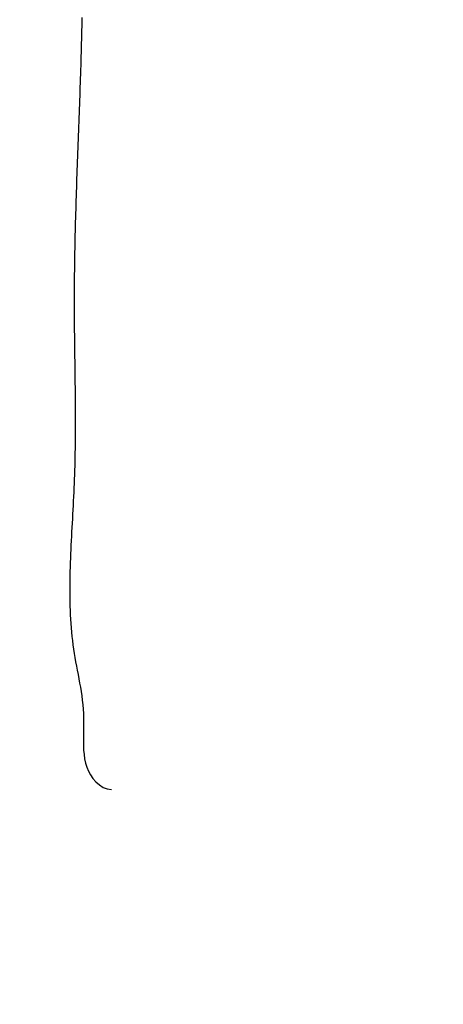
# Model space of a CAD drawing. Header units: millimetres. Extents: x 523431 to 527346, y -48565 to -47721.
# Tile 50 of 217: x 524191.5 to 524192.52, y -47995.99 to -47993.63. Entities that reach past the tile are written whole.
import ezdxf

# ---------------------------------------------------------------- set-up
doc = ezdxf.new("R2010")
doc.units = ezdxf.units.MM

# ---------------------------------------------------------------- blocks, each defined once
blk = doc.blocks.new('A$C0BD840A7')
at = {"color": 5, "start_tangent": (-0.576065, 0.817404), "end_tangent": (1, 0)}
blk.add_spline([(6.7322, 5.9997), (6.9638, 6.7648), (6.8311, 7.132), (8.2398, 7.6625), (5.225, 1.9005), (6.0172, 0.1088), (10.0616, 1.2755)], degree=3, dxfattribs=at)

msp = doc.modelspace()

# ---------------------------------------------------------------- linework, layer by layer
at = {"color": 174}
for p, q in [((524191.647, -47993.6416), (524191.6468, -47993.6521)), ((524191.6472, -47993.6311), (524191.647, -47993.6416)), ((524191.6474, -47993.6207), (524191.6472, -47993.6311)), ((524191.6465, -47993.6625), (524191.6463, -47993.673)), ((524191.6468, -47993.6521), (524191.6465, -47993.6625)), ((524191.646, -47993.6834), (524191.6457, -47993.6939)), ((524191.6463, -47993.673), (524191.646, -47993.6834)), ((524191.6451, -47993.7148), (524191.6448, -47993.7253)), ((524191.6454, -47993.7043), (524191.6451, -47993.7148)), ((524191.6457, -47993.6939), (524191.6454, -47993.7043)), ((524191.6445, -47993.7357), (524191.6442, -47993.7462)), ((524191.6448, -47993.7253), (524191.6445, -47993.7357)), ((524191.6438, -47993.7566), (524191.6435, -47993.7671)), ((524191.6442, -47993.7462), (524191.6438, -47993.7566)), ((524191.6432, -47993.7775), (524191.6428, -47993.788)), ((524191.6435, -47993.7671), (524191.6432, -47993.7775)), ((524191.6421, -47993.8089), (524191.6417, -47993.8194)), ((524191.6424, -47993.7984), (524191.6421, -47993.8089)), ((524191.6428, -47993.788), (524191.6424, -47993.7984)), ((524191.6413, -47993.8298), (524191.641, -47993.8403)), ((524191.6417, -47993.8194), (524191.6413, -47993.8298)), ((524191.6406, -47993.8507), (524191.6402, -47993.8612)), ((524191.641, -47993.8403), (524191.6406, -47993.8507)), ((524191.6398, -47993.8716), (524191.6394, -47993.8821)), ((524191.6402, -47993.8612), (524191.6398, -47993.8716)), ((524191.6386, -47993.903), (524191.6383, -47993.9134)), ((524191.639, -47993.8925), (524191.6386, -47993.903)), ((524191.6394, -47993.8821), (524191.639, -47993.8925)), ((524191.6379, -47993.9239), (524191.6375, -47993.9343)), ((524191.6383, -47993.9134), (524191.6379, -47993.9239)), ((524191.6371, -47993.9448), (524191.6367, -47993.9553)), ((524191.6375, -47993.9343), (524191.6371, -47993.9448)), ((524191.6363, -47993.9657), (524191.6359, -47993.9762)), ((524191.6367, -47993.9553), (524191.6363, -47993.9657)), ((524191.6352, -47993.997), (524191.6348, -47994.0075)), ((524191.6356, -47993.9866), (524191.6352, -47993.997)), ((524191.6359, -47993.9762), (524191.6356, -47993.9866)), ((524191.6345, -47994.018), (524191.6341, -47994.0284)), ((524191.6348, -47994.0075), (524191.6345, -47994.018)), ((524191.6338, -47994.0388), (524191.6334, -47994.0493)), ((524191.6341, -47994.0284), (524191.6338, -47994.0388)), ((524191.6331, -47994.0597), (524191.6328, -47994.0702)), ((524191.6334, -47994.0493), (524191.6331, -47994.0597)), ((524191.6322, -47994.0911), (524191.6319, -47994.1015)), ((524191.6325, -47994.0806), (524191.6322, -47994.0911)), ((524191.6328, -47994.0702), (524191.6325, -47994.0806)), ((524191.6316, -47994.1119), (524191.6313, -47994.1224)), ((524191.6319, -47994.1015), (524191.6316, -47994.1119)), ((524191.631, -47994.1328), (524191.6308, -47994.1433)), ((524191.6313, -47994.1224), (524191.631, -47994.1328)), ((524191.6306, -47994.1537), (524191.6303, -47994.1641)), ((524191.6308, -47994.1433), (524191.6306, -47994.1537)), ((524191.6299, -47994.185), (524191.6297, -47994.1955)), ((524191.6301, -47994.1746), (524191.6299, -47994.185)), ((524191.6303, -47994.1641), (524191.6301, -47994.1746)), ((524191.6296, -47994.2059), (524191.6294, -47994.2163)), ((524191.6297, -47994.1955), (524191.6296, -47994.2059)), ((524191.6293, -47994.2268), (524191.6292, -47994.2372)), ((524191.6294, -47994.2163), (524191.6293, -47994.2268)), ((524191.629, -47994.258), (524191.6289, -47994.2685)), ((524191.6291, -47994.2476), (524191.629, -47994.258)), ((524191.6292, -47994.2372), (524191.6291, -47994.2476)), ((524191.6289, -47994.2789), (524191.6288, -47994.2893)), ((524191.6289, -47994.2685), (524191.6289, -47994.2789)), ((524191.6288, -47994.2893), (524191.6288, -47994.2997)), ((524191.6288, -47994.2997), (524191.6288, -47994.3102)), ((524191.6288, -47994.3102), (524191.6289, -47994.3206)), ((524191.6289, -47994.3206), (524191.6289, -47994.331)), ((524191.6289, -47994.331), (524191.629, -47994.3414)), ((524191.629, -47994.3414), (524191.6291, -47994.3518)), ((524191.6291, -47994.3518), (524191.6291, -47994.3623)), ((524191.6291, -47994.3623), (524191.6292, -47994.3727)), ((524191.6292, -47994.3727), (524191.6293, -47994.3831)), ((524191.6293, -47994.3831), (524191.6295, -47994.3935)), ((524191.6295, -47994.3935), (524191.6296, -47994.4039)), ((524191.6296, -47994.4039), (524191.6297, -47994.4144)), ((524191.6297, -47994.4144), (524191.6299, -47994.4248)), ((524191.6299, -47994.4248), (524191.63, -47994.4352)), ((524191.63, -47994.4352), (524191.6301, -47994.4456)), ((524191.6301, -47994.4456), (524191.6303, -47994.4561)), ((524191.6303, -47994.4561), (524191.6304, -47994.4665)), ((524191.6304, -47994.4665), (524191.6305, -47994.4769)), ((524191.6305, -47994.4769), (524191.6307, -47994.4873)), ((524191.6307, -47994.4873), (524191.6308, -47994.4978)), ((524191.6308, -47994.4978), (524191.6309, -47994.5082)), ((524191.6309, -47994.5082), (524191.631, -47994.5187)), ((524191.631, -47994.5187), (524191.6311, -47994.5291)), ((524191.6311, -47994.5291), (524191.6312, -47994.5395)), ((524191.6312, -47994.5395), (524191.6313, -47994.55)), ((524191.6313, -47994.55), (524191.6313, -47994.5604)), ((524191.6313, -47994.5604), (524191.6314, -47994.5709)), ((524191.6314, -47994.5709), (524191.6314, -47994.5813)), ((524191.6314, -47994.5813), (524191.6314, -47994.5918)), ((524191.6314, -47994.5918), (524191.6314, -47994.6023)), ((524191.6314, -47994.6023), (524191.6314, -47994.6127)), ((524191.6312, -47994.6337), (524191.6311, -47994.6442)), ((524191.6313, -47994.6232), (524191.6312, -47994.6337)), ((524191.6314, -47994.6127), (524191.6313, -47994.6232)), ((524191.631, -47994.6546), (524191.6308, -47994.6651)), ((524191.6311, -47994.6442), (524191.631, -47994.6546)), ((524191.6306, -47994.6756), (524191.6304, -47994.6861)), ((524191.6308, -47994.6651), (524191.6306, -47994.6756)), ((524191.6301, -47994.6966), (524191.6298, -47994.7071)), ((524191.6304, -47994.6861), (524191.6301, -47994.6966)), ((524191.6292, -47994.7282), (524191.6288, -47994.7387)), ((524191.6295, -47994.7177), (524191.6292, -47994.7282)), ((524191.6298, -47994.7071), (524191.6295, -47994.7177)), ((524191.6283, -47994.7492), (524191.6278, -47994.7598)), ((524191.6288, -47994.7387), (524191.6283, -47994.7492)), ((524191.6273, -47994.7703), (524191.6268, -47994.7809)), ((524191.6278, -47994.7598), (524191.6273, -47994.7703)), ((524191.6262, -47994.7914), (524191.6257, -47994.802)), ((524191.6268, -47994.7809), (524191.6262, -47994.7914)), ((524191.6245, -47994.8231), (524191.6239, -47994.8337)), ((524191.6251, -47994.8126), (524191.6245, -47994.8231)), ((524191.6257, -47994.802), (524191.6251, -47994.8126)), ((524191.6234, -47994.8442), (524191.6228, -47994.8548)), ((524191.6239, -47994.8337), (524191.6234, -47994.8442)), ((524191.6222, -47994.8653), (524191.6217, -47994.8759)), ((524191.6228, -47994.8548), (524191.6222, -47994.8653)), ((524191.6212, -47994.8864), (524191.6207, -47994.897)), ((524191.6217, -47994.8759), (524191.6212, -47994.8864)), ((524191.6198, -47994.918), (524191.6194, -47994.9286)), ((524191.6202, -47994.9075), (524191.6198, -47994.918)), ((524191.6207, -47994.897), (524191.6202, -47994.9075)), ((524191.6191, -47994.9391), (524191.6188, -47994.9496)), ((524191.6194, -47994.9286), (524191.6191, -47994.9391)), ((524191.6185, -47994.9601), (524191.6184, -47994.9705)), ((524191.6188, -47994.9496), (524191.6185, -47994.9601)), ((524191.6184, -47994.9705), (524191.6182, -47994.981)), ((524191.6182, -47994.981), (524191.6182, -47994.9915)), ((524191.6182, -47994.9915), (524191.6182, -47995.0019)), ((524191.6182, -47995.0019), (524191.6183, -47995.0123)), ((524191.6183, -47995.0123), (524191.6185, -47995.0227)), ((524191.6185, -47995.0227), (524191.6188, -47995.0331)), ((524191.6188, -47995.0331), (524191.6192, -47995.0435)), ((524191.6192, -47995.0435), (524191.6196, -47995.0539)), ((524191.6196, -47995.0539), (524191.6202, -47995.0642)), ((524191.6202, -47995.0642), (524191.6209, -47995.0746)), ((524191.6209, -47995.0746), (524191.6217, -47995.0849)), ((524191.6217, -47995.0849), (524191.6226, -47995.0952)), ((524191.6226, -47995.0952), (524191.6236, -47995.1054)), ((524191.6236, -47995.1054), (524191.6247, -47995.1157)), ((524191.6247, -47995.1157), (524191.626, -47995.1259)), ((524191.626, -47995.1259), (524191.6274, -47995.1361)), ((524191.6274, -47995.1361), (524191.6289, -47995.1463)), ((524191.6289, -47995.1463), (524191.6306, -47995.1564)), ((524191.6306, -47995.1564), (524191.6324, -47995.1666)), ((524191.6324, -47995.1666), (524191.6343, -47995.1767)), ((524191.6343, -47995.1767), (524191.6362, -47995.1868)), ((524191.6362, -47995.1868), (524191.6381, -47995.197)), ((524191.6381, -47995.197), (524191.64, -47995.2072)), ((524191.64, -47995.2072), (524191.6419, -47995.2174)), ((524191.6419, -47995.2174), (524191.6437, -47995.2276)), ((524191.6437, -47995.2276), (524191.6454, -47995.2379)), ((524191.6454, -47995.2379), (524191.6469, -47995.2483)), ((524191.6469, -47995.2483), (524191.6483, -47995.2587)), ((524191.6483, -47995.2587), (524191.6495, -47995.2693)), ((524191.6495, -47995.2693), (524191.6504, -47995.2799)), ((524191.6504, -47995.2799), (524191.6511, -47995.2906)), ((524191.6511, -47995.2906), (524191.6515, -47995.3015)), ((524191.6515, -47995.3124), (524191.6514, -47995.3235)), ((524191.6515, -47995.3015), (524191.6515, -47995.3124)), ((524191.6512, -47995.3345), (524191.651, -47995.3456)), ((524191.6514, -47995.3235), (524191.6512, -47995.3345)), ((524191.651, -47995.3456), (524191.6509, -47995.3566)), ((524191.6509, -47995.3566), (524191.651, -47995.3675)), ((524191.651, -47995.3675), (524191.6515, -47995.3782)), ((524191.6515, -47995.3782), (524191.6525, -47995.3888)), ((524191.6525, -47995.3888), (524191.654, -47995.3992)), ((524191.654, -47995.3992), (524191.6562, -47995.4093)), ((524191.6562, -47995.4093), (524191.6592, -47995.4192)), ((524191.6592, -47995.4192), (524191.663, -47995.4286)), ((524191.663, -47995.4286), (524191.6679, -47995.4377)), ((524191.6679, -47995.4377), (524191.6739, -47995.4464)), ((524191.6739, -47995.4464), (524191.6811, -47995.4545)), ((524191.6811, -47995.4545), (524191.6894, -47995.4618)), ((524191.6894, -47995.4618), (524191.6986, -47995.4676)), ((524191.6986, -47995.4676), (524191.7084, -47995.4713)), ((524191.7084, -47995.4713), (524191.7188, -47995.4724))]:
    msp.add_line(p, q, dxfattribs=at)

# ---------------------------------------------------------------- block references
msp.add_blockref('A$C0BD840A7', (524184.6533, -47997.1811))

doc.saveas('drawing.dxf')
